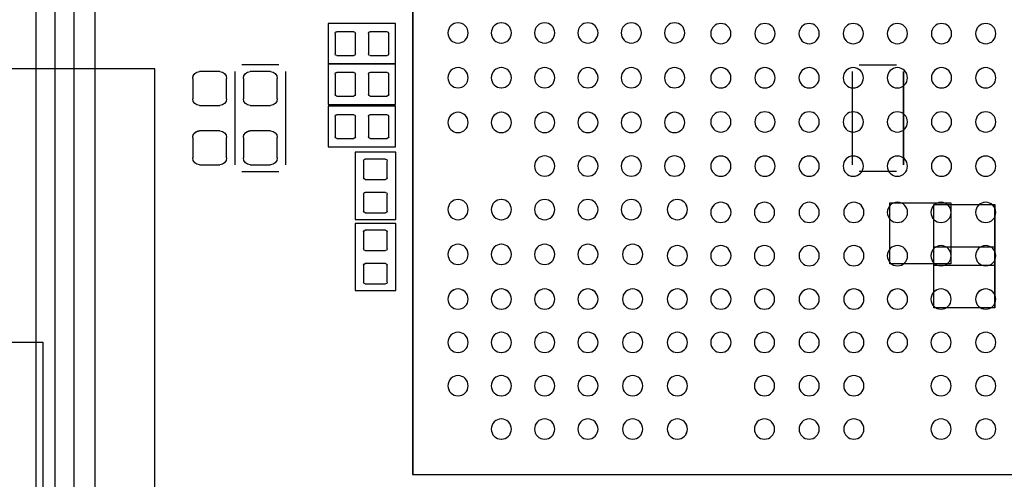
# Model space of a CAD drawing. Header units: inches. Extents: x -2.12 to 5.58, y -1.38 to 1.5.
# Tile 10 of 32: x -0.97 to -0.39, y -0.71 to -0.44. Entities that reach past the tile are written whole.
import ezdxf

# ---------------------------------------------------------------- set-up
doc = ezdxf.new("R2010")
doc.units = ezdxf.units.IN
doc.header["$MEASUREMENT"] = 0
for name, color, linetype in [('INTF_BLUE', 7, 'Continuous'), ('INTF_GREEN_1', 7, 'Continuous'), ('INTF_GREEN_3', 7, 'Continuous'), ('INTF_MAGENTA', 7, 'Continuous'), ('INTF_RED_3', 7, 'Continuous'), ('INTF_YELLOW_1', 7, 'Continuous'), ('INTF_YELLOW_2', 7, 'Continuous'), ('WHITE', 7, 'Continuous')]:
    doc.layers.add(name, color=color, linetype=linetype)

# ---------------------------------------------------------------- blocks, each defined once
blk = doc.blocks.new('98EA8F97E5111EFD411692EF2072D30E0DE05EA6$$$C906BBC760572095F726B39B13C9EDE80CDE5667')
at = {"color": 178}
blk.add_line((-15.3, -14.5, -1.6), (-15.3, -14.5, -1.8), dxfattribs=at)
blk = doc.blocks.new('S70CR100_SOC_SKT')
at = {"color": 0}
blk.add_blockref('98EA8F97E5111EFD411692EF2072D30E0DE05EA6$$$C906BBC760572095F726B39B13C9EDE80CDE5667', (0, 0), dxfattribs=at)
blk = doc.blocks.new('DDD71C7C7C9CF9294EF7B95702A5EAB48181DBE0$$$B8A4396250C5687B1D31E70758B30729E1AC4426')
at = {"layer": 'INTF_MAGENTA', "color": 6}
for p, q in [((-204.47, -89.869), (-204.47, -107.072)), ((-204.212, -100.914), (-204.212, -100.305)), ((-204.212, -100.305), (-203.204, -100.305)), ((-203.204, -100.305), (-203.204, -100.914)), ((-203.204, -100.914), (-204.212, -100.914)), ((-204.212, -100.914), (-203.204, -100.914)), ((-204.212, -101.524), (-204.212, -100.914)), ((-203.204, -100.914), (-203.204, -101.524)), ((-202.463, -100.927), (-201.905, -100.927)), ((-202.565, -102.425), (-202.565, -101.028)), ((-201.803, -101.028), (-201.803, -102.425)), ((-203.204, -101.524), (-204.212, -101.524)), ((-204.212, -101.549), (-203.204, -101.549)), ((-204.212, -102.159), (-204.212, -101.549)), ((-203.204, -101.549), (-203.204, -102.159)), ((-204.216, -103.247), (-204.216, -102.239)), ((-204.216, -102.239), (-203.606, -102.239)), ((-203.204, -102.159), (-204.212, -102.159)), ((-203.606, -102.239), (-203.606, -103.247)), ((-201.905, -102.527), (-202.463, -102.527)), ((-203.606, -103.247), (-204.216, -103.247)), ((-204.216, -103.306), (-203.606, -103.306)), ((-204.216, -104.314), (-204.216, -103.306)), ((-203.606, -103.306), (-203.606, -104.314)), ((-203.606, -104.314), (-204.216, -104.314)), ((-204.47, -107.072), (-221.673, -107.072))]:
    blk.add_line(p, q, dxfattribs=at)
at = {"layer": 'WHITE', "color": 7}
for p, q in [((-204.11, -100.762), (-204.11, -100.457)), ((-204.085, -100.432), (-203.831, -100.432)), ((-203.806, -100.457), (-203.806, -100.762)), ((-203.61, -100.762), (-203.61, -100.457)), ((-203.585, -100.432), (-203.331, -100.432)), ((-203.306, -100.457), (-203.306, -100.762)), ((-203.831, -100.787), (-204.085, -100.787)), ((-203.331, -100.787), (-203.585, -100.787)), ((-204.11, -101.371), (-204.11, -101.067)), ((-204.085, -101.041), (-203.831, -101.041)), ((-203.806, -101.067), (-203.806, -101.371)), ((-203.61, -101.371), (-203.61, -101.067)), ((-203.585, -101.041), (-203.331, -101.041)), ((-203.306, -101.067), (-203.306, -101.371)), ((-202.336, -101.028), (-202.032, -101.028)), ((-201.574, -101.028), (-201.27, -101.028)), ((-202.438, -101.435), (-202.438, -101.13)), ((-201.93, -101.13), (-201.93, -101.435)), ((-201.676, -101.435), (-201.676, -101.13)), ((-201.168, -101.13), (-201.168, -101.435)), ((-203.831, -101.397), (-204.085, -101.397)), ((-203.331, -101.397), (-203.585, -101.397)), ((-202.032, -101.537), (-202.336, -101.537)), ((-201.27, -101.537), (-201.574, -101.537)), ((-204.085, -101.676), (-203.831, -101.676)), ((-203.585, -101.676), (-203.331, -101.676)), ((-204.11, -102.006), (-204.11, -101.702)), ((-203.806, -101.702), (-203.806, -102.006)), ((-203.61, -102.006), (-203.61, -101.702)), ((-203.306, -101.702), (-203.306, -102.006)), ((-202.336, -101.918), (-202.032, -101.918)), ((-201.574, -101.918), (-201.27, -101.918)), ((-203.831, -102.032), (-204.085, -102.032)), ((-203.331, -102.032), (-203.585, -102.032)), ((-202.438, -102.324), (-202.438, -102.019)), ((-201.93, -102.019), (-201.93, -102.324)), ((-201.676, -102.324), (-201.676, -102.019)), ((-201.168, -102.019), (-201.168, -102.324)), ((-204.089, -102.62), (-204.089, -102.366)), ((-204.064, -102.341), (-203.759, -102.341)), ((-203.733, -102.366), (-203.733, -102.62)), ((-202.032, -102.425), (-202.336, -102.425)), ((-201.27, -102.425), (-201.574, -102.425)), ((-203.759, -102.645), (-204.064, -102.645)), ((-204.089, -103.12), (-204.089, -102.866)), ((-204.064, -102.841), (-203.759, -102.841)), ((-203.733, -102.866), (-203.733, -103.12)), ((-203.759, -103.145), (-204.064, -103.145)), ((-204.089, -103.687), (-204.089, -103.433)), ((-204.064, -103.407), (-203.759, -103.407)), ((-203.733, -103.433), (-203.733, -103.687)), ((-203.759, -103.712), (-204.064, -103.712)), ((-204.089, -104.187), (-204.089, -103.933)), ((-204.064, -103.907), (-203.759, -103.907)), ((-203.733, -103.933), (-203.733, -104.187)), ((-203.759, -104.212), (-204.064, -104.212))]:
    blk.add_line(p, q, dxfattribs=at)
for centre in [(-213.072, -100.459), (-212.409, -100.459), (-211.746, -100.459), (-211.084, -100.459), (-210.421, -100.459), (-209.758, -100.459), (-209.096, -100.459), (-208.402, -100.449), (-207.752, -100.449), (-207.101, -100.449), (-206.451, -100.449), (-205.801, -100.449), (-205.151, -100.449), (-213.072, -101.121), (-212.409, -101.121), (-211.746, -101.121), (-211.084, -101.121), (-210.421, -101.121), (-209.758, -101.121), (-209.096, -101.121), (-208.402, -101.12), (-207.752, -101.12), (-207.101, -101.12), (-206.451, -101.12), (-205.801, -101.12), (-205.151, -101.12), (-213.072, -101.784), (-212.409, -101.784), (-211.746, -101.784), (-211.084, -101.784), (-210.421, -101.784), (-209.758, -101.784), (-209.096, -101.784), (-208.402, -101.791), (-207.752, -101.791), (-207.101, -101.791), (-206.451, -101.791), (-205.801, -101.791), (-205.151, -101.791), (-213.072, -102.447), (-212.409, -102.447), (-211.746, -102.447), (-211.084, -102.447), (-210.421, -102.447), (-209.758, -102.447), (-209.096, -102.447), (-208.402, -102.445), (-207.752, -102.445), (-207.101, -102.445), (-206.451, -102.445), (-213.072, -103.14), (-212.401, -103.14), (-211.747, -103.14), (-211.093, -103.14), (-210.422, -103.14), (-209.751, -103.14), (-209.097, -103.14), (-208.443, -103.099), (-207.752, -103.099), (-207.101, -103.099), (-206.451, -103.099), (-205.801, -103.099), (-205.151, -103.099), (-213.072, -103.79), (-212.401, -103.79), (-211.747, -103.79), (-211.093, -103.79), (-210.422, -103.79), (-209.751, -103.79), (-209.097, -103.79), (-208.443, -103.79), (-207.772, -103.77), (-207.101, -103.77), (-206.451, -103.77), (-205.801, -103.77), (-205.151, -103.77), (-213.072, -104.441), (-212.401, -104.441), (-211.747, -104.441), (-211.093, -104.441), (-210.422, -104.441), (-209.751, -104.441), (-209.097, -104.441), (-208.443, -104.441), (-207.772, -104.441), (-207.101, -104.441), (-206.451, -104.441), (-205.801, -104.441), (-205.151, -104.441), (-213.072, -105.091), (-212.401, -105.091), (-211.747, -105.091), (-211.093, -105.091), (-210.422, -105.091), (-209.751, -105.091), (-209.097, -105.091), (-208.443, -105.091), (-207.772, -105.091), (-207.101, -105.091), (-206.451, -105.091), (-205.801, -105.091), (-205.151, -105.091), (-213.072, -105.741), (-212.401, -105.741), (-211.093, -105.741), (-210.422, -105.741), (-209.751, -105.741), (-208.443, -105.741), (-207.772, -105.741), (-207.101, -105.741), (-206.451, -105.741), (-205.801, -105.741), (-205.151, -105.741), (-213.072, -106.391), (-212.401, -106.391), (-211.093, -106.391), (-210.422, -106.391), (-209.751, -106.391), (-208.443, -106.391), (-207.772, -106.391), (-207.101, -106.391), (-206.451, -106.391), (-205.801, -106.391)]:
    blk.add_circle(centre, 0.152, dxfattribs=at)
for centre, radius, start, end in [((-204.085, -100.457), 0.0254, 90, 180), ((-203.831, -100.457), 0.0254, 360, 90), ((-203.585, -100.457), 0.0254, 90, 180), ((-203.331, -100.457), 0.0254, 360, 90), ((-204.085, -100.762), 0.0254, 180, 270), ((-203.831, -100.762), 0.0254, 270, 0), ((-203.585, -100.762), 0.0254, 180, 270), ((-203.331, -100.762), 0.0254, 270, 0), ((-204.085, -101.067), 0.0254, 90, 180), ((-203.831, -101.067), 0.0254, 360, 90), ((-203.585, -101.067), 0.0254, 90, 180), ((-203.331, -101.067), 0.0254, 360, 90), ((-202.336, -101.13), 0.102, 90, 180), ((-202.032, -101.13), 0.102, 360, 90), ((-201.574, -101.13), 0.102, 90, 180), ((-201.27, -101.13), 0.102, 360, 90), ((-204.085, -101.371), 0.0254, 180, 270), ((-203.831, -101.371), 0.0254, 270, 0), ((-203.585, -101.371), 0.0254, 180, 270), ((-203.331, -101.371), 0.0254, 270, 0), ((-202.336, -101.435), 0.102, 180, 270), ((-202.032, -101.435), 0.102, 270, 0), ((-201.574, -101.435), 0.102, 180, 270), ((-201.27, -101.435), 0.102, 270, 0), ((-204.085, -101.702), 0.0254, 90, 180), ((-203.831, -101.702), 0.0254, 360, 90), ((-203.585, -101.702), 0.0254, 90, 180), ((-203.331, -101.702), 0.0254, 360, 90), ((-202.336, -102.019), 0.102, 90, 180), ((-202.032, -102.019), 0.102, 360, 90), ((-201.574, -102.019), 0.102, 90, 180), ((-201.27, -102.019), 0.102, 360, 90), ((-204.085, -102.006), 0.0254, 180, 270), ((-203.831, -102.006), 0.0254, 270, 0), ((-203.585, -102.006), 0.0254, 180, 270), ((-203.331, -102.006), 0.0254, 270, 0), ((-204.064, -102.366), 0.0254, 90, 180), ((-203.759, -102.366), 0.0254, 360, 90), ((-202.336, -102.324), 0.102, 180, 270), ((-202.032, -102.324), 0.102, 270, 0), ((-201.574, -102.324), 0.102, 180, 270), ((-201.27, -102.324), 0.102, 270, 0), ((-204.064, -102.62), 0.0254, 180, 270), ((-203.759, -102.62), 0.0254, 270, 0), ((-204.064, -102.866), 0.0254, 90, 180), ((-203.759, -102.866), 0.0254, 360, 90), ((-204.064, -103.12), 0.0254, 180, 270), ((-203.759, -103.12), 0.0254, 270, 0), ((-204.064, -103.433), 0.0254, 90, 180), ((-203.759, -103.433), 0.0254, 360, 90), ((-204.064, -103.687), 0.0254, 180, 270), ((-203.759, -103.687), 0.0254, 270, 0), ((-204.064, -103.933), 0.0254, 90, 180), ((-203.759, -103.933), 0.0254, 360, 90), ((-204.064, -104.187), 0.0254, 180, 270), ((-203.759, -104.187), 0.0254, 270, 0)]:
    blk.add_arc(centre, radius, start, end, dxfattribs=at)
blk = doc.blocks.new('S70CR100-TOP')
at = {"color": 0}
blk.add_blockref('DDD71C7C7C9CF9294EF7B95702A5EAB48181DBE0$$$B8A4396250C5687B1D31E70758B30729E1AC4426', (0, 0), dxfattribs=at)
blk = doc.blocks.new('3873F21D59116B9BB77B534D235B23D2048C078A$$$B8A4396250C5687B1D31E70758B30729E1AC4426')
at = {"layer": 'INTF_BLUE', "color": 5}
for p, q in [((-211.1756, -100.9269), (-211.7344, -100.9269)), ((-211.836, -101.0285), (-211.836, -102.4255)), ((-211.074, -102.4255), (-211.074, -101.0285)), ((-200.6016, -100.9853), (-175.6004, -100.9853)), ((-200.6016, -107.8865), (-200.6016, -100.9853)), ((-211.7344, -102.5271), (-211.1756, -102.5271)), ((-211.633, -102.9972), (-212.547, -102.9972)), ((-212.547, -102.9972), (-212.547, -103.9112)), ((-211.633, -103.9112), (-211.633, -102.9972)), ((-212.2934, -103.0226), (-213.2074, -103.0226)), ((-213.2074, -103.0226), (-213.2074, -103.9366)), ((-212.2934, -103.9366), (-212.2934, -103.0226)), ((-212.2934, -103.6576), (-213.2074, -103.6576)), ((-213.2074, -103.6576), (-213.2074, -104.5716)), ((-212.2934, -104.5716), (-212.2934, -103.6576)), ((-213.2074, -103.9366), (-212.2934, -103.9366)), ((-212.547, -103.9112), (-211.633, -103.9112)), ((-213.2074, -104.5716), (-212.2934, -104.5716))]:
    blk.add_line(p, q, dxfattribs=at)
at = {"layer": 'INTF_RED_3', "color": 1}
blk.add_line((-199.39, -112.776), (-199.39, -78.486), dxfattribs=at)
blk = doc.blocks.new('S70CR100-BOT')
at = {"color": 0}
blk.add_blockref('3873F21D59116B9BB77B534D235B23D2048C078A$$$B8A4396250C5687B1D31E70758B30729E1AC4426', (0, 0), dxfattribs=at)
blk = doc.blocks.new('31673240982F5778DC3FB12357F58391CCFCB263$$$B8A4396250C5687B1D31E70758B30729E1AC4426')
at = {"layer": 'INTF_GREEN_1', "color": 3}
for p, q in [((-199.1018, -113.0747), (-199.1018, -78.1847)), ((-199.7018, -112.4747), (-199.7018, -78.7847)), ((-211.1756, -100.9269), (-211.7344, -100.9269)), ((-211.836, -101.0285), (-211.836, -102.4255)), ((-211.074, -102.4255), (-211.074, -101.0285)), ((-211.7344, -102.5271), (-211.1756, -102.5271)), ((-211.633, -102.9972), (-212.547, -102.9972)), ((-212.547, -102.9972), (-212.547, -103.9112)), ((-211.633, -103.9112), (-211.633, -102.9972)), ((-212.2934, -103.0226), (-213.2074, -103.0226)), ((-213.2074, -103.0226), (-213.2074, -103.9366)), ((-212.2934, -103.9366), (-212.2934, -103.0226)), ((-212.2934, -103.6576), (-213.2074, -103.6576)), ((-213.2074, -103.6576), (-213.2074, -104.5716)), ((-212.2934, -104.5716), (-212.2934, -103.6576)), ((-213.2074, -103.9366), (-212.2934, -103.9366)), ((-212.547, -103.9112), (-211.633, -103.9112)), ((-213.2074, -104.5716), (-212.2934, -104.5716))]:
    blk.add_line(p, q, dxfattribs=at)
at = {"layer": 'INTF_YELLOW_2', "color": 2}
for p, q in [((-211.1756, -100.9269), (-211.7344, -100.9269)), ((-211.836, -101.0285), (-211.836, -102.4255)), ((-211.074, -102.4255), (-211.074, -101.0285)), ((-211.7344, -102.5271), (-211.1756, -102.5271)), ((-212.547, -102.9972), (-212.547, -103.9112)), ((-211.633, -102.9972), (-212.547, -102.9972)), ((-211.633, -103.9112), (-211.633, -102.9972)), ((-213.2074, -103.0226), (-213.2074, -103.9366)), ((-212.2934, -103.0226), (-213.2074, -103.0226)), ((-212.2934, -103.9366), (-212.2934, -103.0226)), ((-213.2074, -103.6576), (-213.2074, -104.5716)), ((-212.2934, -103.6576), (-213.2074, -103.6576)), ((-212.2934, -104.5716), (-212.2934, -103.6576)), ((-213.2074, -103.9366), (-212.2934, -103.9366)), ((-212.547, -103.9112), (-211.633, -103.9112)), ((-213.2074, -104.5716), (-212.2934, -104.5716))]:
    blk.add_line(p, q, dxfattribs=at)
blk = doc.blocks.new('S70CR110-BOT')
at = {"color": 0}
blk.add_blockref('31673240982F5778DC3FB12357F58391CCFCB263$$$B8A4396250C5687B1D31E70758B30729E1AC4426', (0, 0), dxfattribs=at)
blk = doc.blocks.new('FE1B2A364973CD4E62792E9A41617DEF1B491828$$$B8A4396250C5687B1D31E70758B30729E1AC4426')
at = {"layer": 'INTF_GREEN_3', "color": 3}
for p, q in [((-204.11, -100.762), (-204.11, -100.457)), ((-204.085, -100.432), (-203.831, -100.432)), ((-203.806, -100.457), (-203.806, -100.762)), ((-203.61, -100.762), (-203.61, -100.457)), ((-203.585, -100.432), (-203.331, -100.432)), ((-203.306, -100.457), (-203.306, -100.762)), ((-203.831, -100.787), (-204.085, -100.787)), ((-203.331, -100.787), (-203.585, -100.787)), ((-204.11, -101.371), (-204.11, -101.067)), ((-204.085, -101.041), (-203.831, -101.041)), ((-203.806, -101.067), (-203.806, -101.371)), ((-203.61, -101.371), (-203.61, -101.067)), ((-203.585, -101.041), (-203.331, -101.041)), ((-203.306, -101.067), (-203.306, -101.371)), ((-202.336, -101.028), (-202.032, -101.028)), ((-201.574, -101.028), (-201.27, -101.028)), ((-202.438, -101.435), (-202.438, -101.13)), ((-201.93, -101.13), (-201.93, -101.435)), ((-201.676, -101.435), (-201.676, -101.13)), ((-201.168, -101.13), (-201.168, -101.435)), ((-203.831, -101.397), (-204.085, -101.397)), ((-203.331, -101.397), (-203.585, -101.397)), ((-202.032, -101.537), (-202.336, -101.537)), ((-201.27, -101.537), (-201.574, -101.537)), ((-204.085, -101.676), (-203.831, -101.676)), ((-203.585, -101.676), (-203.331, -101.676)), ((-204.11, -102.006), (-204.11, -101.702)), ((-203.806, -101.702), (-203.806, -102.006)), ((-203.61, -102.006), (-203.61, -101.702)), ((-203.306, -101.702), (-203.306, -102.006)), ((-202.336, -101.918), (-202.032, -101.918)), ((-201.574, -101.918), (-201.27, -101.918)), ((-203.831, -102.032), (-204.085, -102.032)), ((-203.331, -102.032), (-203.585, -102.032)), ((-202.438, -102.324), (-202.438, -102.019)), ((-201.93, -102.019), (-201.93, -102.324)), ((-201.676, -102.324), (-201.676, -102.019)), ((-201.168, -102.019), (-201.168, -102.324)), ((-204.089, -102.62), (-204.089, -102.366)), ((-204.064, -102.341), (-203.759, -102.341)), ((-203.733, -102.366), (-203.733, -102.62)), ((-202.032, -102.425), (-202.336, -102.425)), ((-201.27, -102.425), (-201.574, -102.425)), ((-203.759, -102.645), (-204.064, -102.645)), ((-204.089, -103.12), (-204.089, -102.866)), ((-204.064, -102.841), (-203.759, -102.841)), ((-203.733, -102.866), (-203.733, -103.12)), ((-203.759, -103.145), (-204.064, -103.145)), ((-204.089, -103.687), (-204.089, -103.433)), ((-204.064, -103.407), (-203.759, -103.407)), ((-203.733, -103.433), (-203.733, -103.687)), ((-203.759, -103.712), (-204.064, -103.712)), ((-204.089, -104.187), (-204.089, -103.933)), ((-204.064, -103.907), (-203.759, -103.907)), ((-203.733, -103.933), (-203.733, -104.187)), ((-203.759, -104.212), (-204.064, -104.212))]:
    blk.add_line(p, q, dxfattribs=at)
for centre in [(-213.072, -100.459), (-212.409, -100.459), (-211.746, -100.459), (-211.084, -100.459), (-210.421, -100.459), (-209.758, -100.459), (-209.096, -100.459), (-208.402, -100.449), (-207.752, -100.449), (-207.101, -100.449), (-206.451, -100.449), (-205.801, -100.449), (-205.151, -100.449), (-213.072, -101.121), (-212.409, -101.121), (-211.746, -101.121), (-211.084, -101.121), (-210.421, -101.121), (-209.758, -101.121), (-209.096, -101.121), (-208.402, -101.12), (-207.752, -101.12), (-207.101, -101.12), (-206.451, -101.12), (-205.801, -101.12), (-205.151, -101.12), (-213.072, -101.784), (-212.409, -101.784), (-211.746, -101.784), (-211.084, -101.784), (-210.421, -101.784), (-209.758, -101.784), (-209.096, -101.784), (-208.402, -101.791), (-207.752, -101.791), (-207.101, -101.791), (-206.451, -101.791), (-205.801, -101.791), (-205.151, -101.791), (-213.072, -102.447), (-212.409, -102.447), (-211.746, -102.447), (-211.084, -102.447), (-210.421, -102.447), (-209.758, -102.447), (-209.096, -102.447), (-208.402, -102.445), (-207.752, -102.445), (-207.101, -102.445), (-206.451, -102.445), (-213.072, -103.14), (-212.401, -103.14), (-211.747, -103.14), (-211.093, -103.14), (-210.422, -103.14), (-209.751, -103.14), (-209.097, -103.14), (-208.443, -103.099), (-207.752, -103.099), (-207.101, -103.099), (-206.451, -103.099), (-205.801, -103.099), (-205.151, -103.099), (-213.072, -103.79), (-212.401, -103.79), (-211.747, -103.79), (-211.093, -103.79), (-210.422, -103.79), (-209.751, -103.79), (-209.097, -103.79), (-208.443, -103.79), (-207.772, -103.77), (-207.101, -103.77), (-206.451, -103.77), (-205.801, -103.77), (-205.151, -103.77), (-213.072, -104.441), (-212.401, -104.441), (-211.747, -104.441), (-211.093, -104.441), (-210.422, -104.441), (-209.751, -104.441), (-209.097, -104.441), (-208.443, -104.441), (-207.772, -104.441), (-207.101, -104.441), (-206.451, -104.441), (-205.801, -104.441), (-205.151, -104.441), (-213.072, -105.091), (-212.401, -105.091), (-211.747, -105.091), (-211.093, -105.091), (-210.422, -105.091), (-209.751, -105.091), (-209.097, -105.091), (-208.443, -105.091), (-207.772, -105.091), (-207.101, -105.091), (-206.451, -105.091), (-205.801, -105.091), (-205.151, -105.091), (-213.072, -105.741), (-212.401, -105.741), (-211.093, -105.741), (-210.422, -105.741), (-209.751, -105.741), (-208.443, -105.741), (-207.772, -105.741), (-207.101, -105.741), (-206.451, -105.741), (-205.801, -105.741), (-205.151, -105.741), (-213.072, -106.391), (-212.401, -106.391), (-211.093, -106.391), (-210.422, -106.391), (-209.751, -106.391), (-208.443, -106.391), (-207.772, -106.391), (-207.101, -106.391), (-206.451, -106.391), (-205.801, -106.391)]:
    blk.add_circle(centre, 0.152, dxfattribs=at)
for centre, radius, start, end in [((-204.085, -100.457), 0.0254, 90, 180), ((-203.831, -100.457), 0.0254, 360, 90), ((-203.585, -100.457), 0.0254, 90, 180), ((-203.331, -100.457), 0.0254, 360, 90), ((-204.085, -100.762), 0.0254, 180, 270), ((-203.831, -100.762), 0.0254, 270, 0), ((-203.585, -100.762), 0.0254, 180, 270), ((-203.331, -100.762), 0.0254, 270, 0), ((-204.085, -101.067), 0.0254, 90, 180), ((-203.831, -101.067), 0.0254, 360, 90), ((-203.585, -101.067), 0.0254, 90, 180), ((-203.331, -101.067), 0.0254, 360, 90), ((-202.336, -101.13), 0.102, 90, 180), ((-202.032, -101.13), 0.102, 360, 90), ((-201.574, -101.13), 0.102, 90, 180), ((-201.27, -101.13), 0.102, 360, 90), ((-204.085, -101.371), 0.0254, 180, 270), ((-203.831, -101.371), 0.0254, 270, 0), ((-203.585, -101.371), 0.0254, 180, 270), ((-203.331, -101.371), 0.0254, 270, 0), ((-202.336, -101.435), 0.102, 180, 270), ((-202.032, -101.435), 0.102, 270, 0), ((-201.574, -101.435), 0.102, 180, 270), ((-201.27, -101.435), 0.102, 270, 0), ((-204.085, -101.702), 0.0254, 90, 180), ((-203.831, -101.702), 0.0254, 360, 90), ((-203.585, -101.702), 0.0254, 90, 180), ((-203.331, -101.702), 0.0254, 360, 90), ((-202.336, -102.019), 0.102, 90, 180), ((-202.032, -102.019), 0.102, 360, 90), ((-201.574, -102.019), 0.102, 90, 180), ((-201.27, -102.019), 0.102, 360, 90), ((-204.085, -102.006), 0.0254, 180, 270), ((-203.831, -102.006), 0.0254, 270, 0), ((-203.585, -102.006), 0.0254, 180, 270), ((-203.331, -102.006), 0.0254, 270, 0), ((-204.064, -102.366), 0.0254, 90, 180), ((-203.759, -102.366), 0.0254, 360, 90), ((-202.336, -102.324), 0.102, 180, 270), ((-202.032, -102.324), 0.102, 270, 0), ((-201.574, -102.324), 0.102, 180, 270), ((-201.27, -102.324), 0.102, 270, 0), ((-204.064, -102.62), 0.0254, 180, 270), ((-203.759, -102.62), 0.0254, 270, 0), ((-204.064, -102.866), 0.0254, 90, 180), ((-203.759, -102.866), 0.0254, 360, 90), ((-204.064, -103.12), 0.0254, 180, 270), ((-203.759, -103.12), 0.0254, 270, 0), ((-204.064, -103.433), 0.0254, 90, 180), ((-203.759, -103.433), 0.0254, 360, 90), ((-204.064, -103.687), 0.0254, 180, 270), ((-203.759, -103.687), 0.0254, 270, 0), ((-204.064, -103.933), 0.0254, 90, 180), ((-203.759, -103.933), 0.0254, 360, 90), ((-204.064, -104.187), 0.0254, 180, 270), ((-203.759, -104.187), 0.0254, 270, 0)]:
    blk.add_arc(centre, radius, start, end, dxfattribs=at)
at = {"layer": 'INTF_YELLOW_1', "color": 2}
for p, q in [((-198.813, -77.763), (-198.813, -113.104)), ((-204.47, -89.869), (-204.47, -107.072)), ((-204.212, -100.914), (-204.212, -100.305)), ((-204.212, -100.305), (-203.204, -100.305)), ((-203.204, -100.305), (-203.204, -100.914)), ((-204.212, -101.524), (-204.212, -100.914)), ((-204.212, -100.914), (-203.204, -100.914)), ((-203.204, -100.914), (-204.212, -100.914)), ((-203.204, -100.914), (-203.204, -101.524)), ((-202.463, -100.927), (-201.905, -100.927)), ((-202.565, -102.425), (-202.565, -101.028)), ((-201.803, -101.028), (-201.803, -102.425)), ((-203.204, -101.524), (-204.212, -101.524)), ((-204.212, -102.159), (-204.212, -101.549)), ((-204.212, -101.549), (-203.204, -101.549)), ((-203.204, -101.549), (-203.204, -102.159)), ((-204.216, -102.239), (-203.606, -102.239)), ((-204.216, -103.247), (-204.216, -102.239)), ((-203.204, -102.159), (-204.212, -102.159)), ((-203.606, -102.239), (-203.606, -103.247)), ((-201.905, -102.527), (-202.463, -102.527)), ((-203.606, -103.247), (-204.216, -103.247)), ((-204.216, -104.314), (-204.216, -103.306)), ((-204.216, -103.306), (-203.606, -103.306)), ((-203.606, -103.306), (-203.606, -104.314)), ((-203.606, -104.314), (-204.216, -104.314)), ((-198.107, -105.086), (-198.92, -105.086)), ((-198.92, -105.086), (-198.92, -112.071)), ((-204.47, -107.072), (-221.673, -107.072))]:
    blk.add_line(p, q, dxfattribs=at)
blk = doc.blocks.new('S70CR110-TOP')
at = {"color": 0}
blk.add_blockref('FE1B2A364973CD4E62792E9A41617DEF1B491828$$$B8A4396250C5687B1D31E70758B30729E1AC4426', (0, 0), dxfattribs=at)
blk = doc.blocks.new('S70CR100_STACK_ASSY_ASM')
at = {"color": 0, "extrusion": (0, 0, -1), "rotation": 1.14827544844e-05}
blk.add_blockref('S70CR100-TOP', (223.214, 89.15), dxfattribs=at)
at = {"color": 0, "extrusion": (0, 0, -1)}
for name, p in [('S70CR110-BOT', (223.214, 89.15, -1)), ('S70CR100-BOT', (223.215, 89.15, -1)), ('S70CR110-TOP', (223.214, 89.15))]:
    blk.add_blockref(name, p, dxfattribs=at)
at = {"color": 0}
blk.add_blockref('S70CR100_SOC_SKT', (0, 0), dxfattribs=at)

msp = doc.modelspace()

# ---------------------------------------------------------------- block references
at = {"xscale": 0.0393700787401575, "yscale": 0.0393700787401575, "zscale": 0.0393700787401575}
msp.add_blockref('S70CR100_STACK_ASSY_ASM', (0, 0), dxfattribs=at)

doc.saveas('drawing.dxf')
